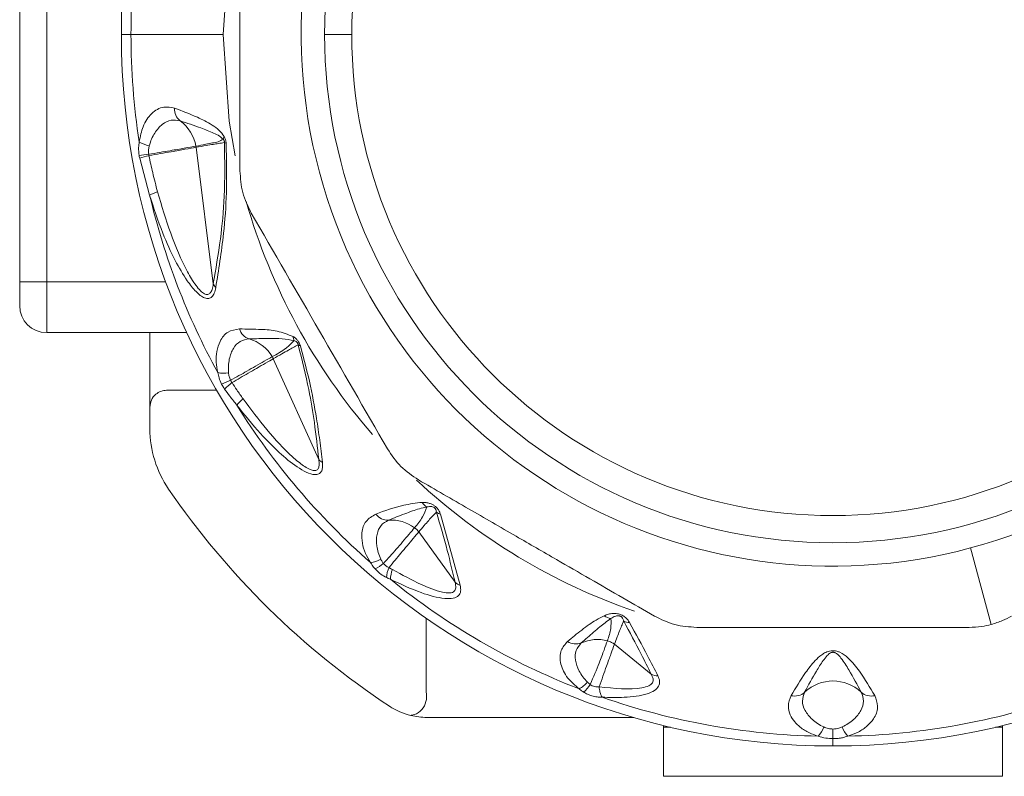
# Model space of a CAD drawing. Header units: millimetres. Extents: x -447 to 1924, y -61 to 422.
# Tile 20 of 62: x 90 to 119, y 378 to 401. Entities that reach past the tile are written whole.
import ezdxf

# ---------------------------------------------------------------- set-up
doc = ezdxf.new("R2010")
doc.units = ezdxf.units.MM

# ---------------------------------------------------------------- blocks, each defined once
blk = doc.blocks.new('Drawing View1')
at = {"color": 7, "linetype": 'Continuous', "lineweight": 18}
for p, q in [((294.221, -16.035), (294.221, -1.435)), ((295.021, -16.035), (295.021, -1.435)), ((297.221, -8.735), (297.506, -8.735)), ((300.221, -8.735), (297.506, -8.735)), ((304.021, -8.735), (303.221, -8.735)), ((299.428, -12.064), (299.934, -16.098)), ((298.055, -13.473), (297.762, -12.386)), ((294.221, -16.735), (294.221, -16.035)), ((294.221, -16.035), (295.021, -16.035)), ((295.021, -17.535), (295.021, -16.035)), ((295.021, -16.035), (298.531, -16.035)), ((295.021, -17.535), (299.154, -17.535)), ((298.064, -17.535), (298.064, -19.726)), ((301.705, -18.305), (303.049, -21.28)), ((298.899, -19.235), (300.034, -19.235)), ((298.064, -20.369), (298.064, -19.739)), ((306.641, -22.895), (307.221, -24.991)), ((305.997, -23.416), (307.068, -24.904)), ((322.282, -23.891), (322.887, -26.15)), ((306.221, -25.969), (306.221, -28.057)), ((311.772, -26.733), (312.855, -27.612)), ((306.221, -28.057), (306.221, -28.058)), ((312.331, -28.892), (306.234, -28.892)), ((313.221, -29.181), (313.221, -29.131)), ((313.221, -30.631), (313.221, -29.181)), ((313.221, -29.181), (313.43, -29.181)), ((318.221, -29.235), (318.221, -29.519)), ((323.012, -29.181), (323.221, -29.181)), ((323.221, -29.131), (323.221, -29.181)), ((323.221, -29.181), (323.221, -30.631)), ((318.221, -29.735), (318.221, -29.519)), ((323.221, -30.631), (313.221, -30.631))]:
    blk.add_line(p, q, dxfattribs=at)
at = {"color": 7, "linetype": 'Continuous', "lineweight": 18, "flags": 128}
for points in [[(300.553, -5.295), (300.404, -6.173), (300.221, -8.735)], [(300.221, -8.735), (300.404, -11.297), (300.581, -12.317)]]:
    blk.add_lwpolyline(points, dxfattribs=at)
at = {"color": 7, "linetype": 'Continuous', "lineweight": 18}
for centre, radius, start, end in [((318.221, -8.735), 21, 270, 180), ((318.221, -8.735), 15.69, 285, 105), ((318.221, -8.735), 15.69, 105, 285), ((318.221, -8.735), 15, 0, 180), ((318.221, -8.735), 14.2, 0, 180), ((318.221, -8.735), 20.715, 171.2076, 180), ((318.221, -8.735), 21, 180, 270), ((318.221, -8.735), 20.715, 180, 188.7924), ((318.221, -8.735), 15, 180, 0), ((318.221, -8.735), 14.2, 180, 0), ((299.24, -10.932), 0.452, 177.0824, 231.0736), ((298.261, -12.237), 1.179, 10.1165, 53.9079), ((298.169, -11.266), 0.761, 236.5758, 260.5903), ((300.499, -11.87), 0.274, 152.8552, 171.1806), ((298.905, -12.13), 0.527, 7.1471, 10.9644), ((300.376, -11.709), 0.241, 242.5119, 255.0672), ((297.334, -7.494), 4.825, 274.8986, 278.2754), ((298.697, -15.234), 2.997, 102.7357, 108.1829), ((298.967, -15.446), 2.173, 108.1662, 114.8225), ((318.221, -8.735), 20.715, 193.2231, 208.7924), ((318.221, -8.735), 18, 195.8753, 220.9986), ((300.27, -15.941), 0.371, 204.9775, 225.1315), ((295.021, -16.735), 0.8, 180, 270), ((301.136, -17.292), 0.452, 197.0824, 251.0736), ((300.664, -18.85), 1.177, 31.0277, 73.9434), ((302.632, -17.629), 0.344, 183.5806, 204.3894), ((302.558, -17.69), 0.238, 239.937, 256.7519), ((300.244, -17.972), 0.761, 256.5756, 280.5902), ((299.344, -16.738), 2.461, 289.8898, 296.5422), ((301.393, -20.279), 1.559, 125.5588, 136.1413), ((301.731, -20.599), 1.441, 129.5516, 139.9201), ((318.221, -8.735), 20.715, 211.8676, 228.7924), ((301.221, -20.369), 3.157, 180, 214.3869), ((303.334, -21.03), 0.379, 221.0953, 241.7317), ((318.221, -8.735), 18, 226.9592, 251.0059), ((318.221, -8.735), 23.757, 214.3869, 236.5672), ((306.45, -22.327), 0.413, 211.8044, 238.5199), ((305.093, -22.619), 0.452, 217.0824, 271.0736), ((306.749, -22.539), 0.372, 231.6841, 253.0823), ((305.184, -24.235), 1.168, 53.8038, 94.0521), ((304.487, -23.564), 0.761, 276.5757, 300.5903), ((304.218, -23.507), 1.116, 296.1355, 311.2401), ((305.842, -24.805), 0.796, 155.0575, 177.1112), ((305.966, -24.84), 0.805, 157.352, 178.2718), ((318.221, -8.735), 20.715, 230.9198, 248.7924), ((307.349, -24.588), 0.423, 228.3487, 252.4435), ((311.723, -25.549), 0.427, 233.4449, 262.7909), ((312.235, -25.678), 0.417, 243.1273, 267.8975), ((310.633, -26.272), 0.452, 237.0824, 291.0736), ((311.27, -27.754), 1.162, 75.3904, 114.1143), ((310.387, -27.367), 0.761, 296.5758, 320.5903), ((313.066, -27.222), 0.444, 241.635, 268.6537), ((318.221, -29.033), 1.216, 46.5845, 133.4155), ((350.772, -28.058), 44.551, 180, 180.3881), ((310.271, -27.431), 0.925, 309.5889, 328.2249), ((317.089, -27.81), 0.452, 257.0824, 311.0736), ((319.353, -27.81), 0.452, 228.9264, 282.9176), ((318.221, -8.735), 20.715, 250.7909, 268.7924), ((318.221, -8.735), 20.715, 271.2076, 289.209), ((306.235, -26.89), 2.002, 236.5672, 246.684), ((306.233, -26.896), 1.996, 246.6784, 256.3363), ((306.234, -26.889), 2.003, 256.3399, 269.9905), ((317.232, -28.922), 0.761, 316.5756, 340.5902), ((319.21, -28.922), 0.761, 199.4098, 223.4244)]:
    blk.add_arc(centre, radius, start, end, dxfattribs=at)
for points, knots in [([(300.721, -12.754), (300.721, -11.415), (300.721, -8.735), (300.721, -6.056), (300.721, -4.716)], [0, 0, 0, 0, 0.499933, 1, 1, 1, 1]), ([(297.749, -11.901), (297.781, -11.745), (297.851, -11.395), (298.114, -11.032), (298.443, -10.839), (298.681, -10.887), (298.789, -10.909)], [0, 0, 0, 0, 0.210078, 0.472065, 0.762912, 1, 1, 1, 1]), ([(298.789, -10.909), (299.014, -10.992), (299.383, -11.128), (299.824, -11.355), (300.095, -11.531), (300.208, -11.681), (300.255, -11.744)], [0, 0, 0, 0, 0.4565545, 0.748856, 0.8946267, 1, 1, 1, 1]), ([(298.044, -12.017), (298.066, -11.949), (298.109, -11.811), (298.236, -11.583), (298.426, -11.368), (298.687, -11.236), (298.866, -11.268), (298.956, -11.283)], [0, 0, 0, 0, 0.117161, 0.239899, 0.491313, 0.74564, 1, 1, 1, 1]), ([(298.956, -11.283), (299.162, -11.35), (299.497, -11.459), (299.88, -11.616), (300.098, -11.713), (300.192, -11.795), (300.228, -11.828)], [0, 0, 0, 0, 0.470738, 0.766879, 0.908603, 1, 1, 1, 1]), ([(297.746, -12.302), (297.738, -12.224), (297.723, -12.083), (297.741, -11.958), (297.749, -11.901)], [0, 0, 0, 0, 0.5520112, 1, 1, 1, 1]), ([(300.228, -11.828), (300.178, -11.854), (300.077, -11.907), (299.899, -11.937), (299.682, -11.982), (299.519, -12.012), (299.422, -12.029)], [0, 0, 0, 0, 0.201655, 0.404918, 0.64705, 1, 1, 1, 1]), ([(300.228, -11.828), (300.234, -11.834), (300.244, -11.847), (300.255, -11.869), (300.261, -11.889), (300.264, -11.906), (300.264, -11.917), (300.264, -11.923)], [0, 0, 0, 0, 0.312066, 0.577689, 0.709478, 0.846396, 1, 1, 1, 1]), ([(300.255, -11.744), (300.271, -11.776), (300.292, -11.82), (300.309, -11.891), (300.312, -11.924), (300.314, -11.942)], [0, 0, 0, 0, 0.527893, 0.7496455, 1, 1, 1, 1]), ([(298.029, -12.269), (298.025, -12.221), (298.019, -12.133), (298.036, -12.053), (298.044, -12.017)], [0, 0, 0, 0, 0.543645, 1, 1, 1, 1]), ([(299.422, -12.029), (299.321, -12.047), (299.141, -12.08), (298.647, -12.166), (298.248, -12.233), (298.029, -12.269)], [0, 0, 0, 0, 0.361519, 0.649049, 1, 1, 1, 1]), ([(299.428, -12.064), (299.33, -12.081), (299.155, -12.112), (298.667, -12.198), (298.263, -12.27), (298.036, -12.311)], [0, 0, 0, 0, 0.351286, 0.635427, 1, 1, 1, 1]), ([(300.264, -11.923), (300.204, -11.932), (300.093, -11.949), (299.914, -11.98), (299.695, -12.017), (299.527, -12.047), (299.428, -12.064)], [0, 0, 0, 0, 0.215335, 0.398234, 0.642077, 1, 1, 1, 1]), ([(300.264, -11.923), (300.272, -12.462), (300.287, -13.479), (300.147, -14.858), (300.008, -15.664), (299.934, -16.098)], [0, 0, 0, 0, 0.3425593, 0.6462348, 1, 1, 1, 1]), ([(300.314, -11.942), (300.324, -12.437), (300.345, -13.379), (300.231, -14.813), (300.091, -15.684), (300.008, -16.204)], [0, 0, 0, 0, 0.308412, 0.587789, 1, 1, 1, 1]), ([(297.762, -12.386), (297.758, -12.371), (297.752, -12.343), (297.748, -12.314), (297.746, -12.302)], [0, 0, 0, 0, 0.560051, 1, 1, 1, 1]), ([(298.036, -12.311), (298.034, -12.303), (298.031, -12.289), (298.029, -12.275), (298.029, -12.269)], [0, 0, 0, 0, 0.560002, 1, 1, 1, 1]), ([(298.29, -13.381), (298.24, -13.192), (298.147, -12.837), (298.072, -12.478), (298.036, -12.311)], [0, 0, 0, 0, 0.534048, 1, 1, 1, 1]), ([(300.008, -16.204), (299.995, -16.262), (299.971, -16.371), (299.901, -16.485), (299.802, -16.539), (299.64, -16.513), (299.411, -16.329), (299.112, -15.945), (298.776, -15.362), (298.393, -14.516), (298.178, -13.853), (298.055, -13.473)], [0, 0, 0, 0, 0.053488, 0.101165, 0.145724, 0.192526, 0.283011, 0.383772, 0.541991, 0.738283, 1, 1, 1, 1]), ([(299.934, -16.098), (299.925, -16.154), (299.907, -16.257), (299.853, -16.369), (299.773, -16.42), (299.668, -16.395), (299.548, -16.299), (299.372, -16.087), (298.836, -15.187), (298.538, -14.202), (298.29, -13.381)], [0, 0, 0, 0, 0.051327, 0.09442, 0.134349, 0.174419, 0.220939, 0.27713, 0.398157, 1, 1, 1, 1]), ([(305.075, -20.966), (304.406, -19.806), (303.066, -17.486), (301.726, -15.165), (301.056, -14.004)], [0, 0, 0, 0, 0.499632, 1, 1, 1, 1]), ([(300.067, -18.712), (300.048, -18.608), (300.006, -18.383), (300.031, -18.065), (300.135, -17.744), (300.352, -17.482), (300.586, -17.444), (300.704, -17.424)], [0, 0, 0, 0, 0.137707, 0.297654, 0.485766, 0.740451, 1, 1, 1, 1]), ([(300.704, -17.424), (300.92, -17.428), (301.284, -17.434), (301.801, -17.463), (302.129, -17.589), (302.289, -17.65)], [0, 0, 0, 0, 0.427707, 0.722359, 1, 1, 1, 1]), ([(300.384, -18.72), (300.38, -18.649), (300.374, -18.504), (300.415, -18.246), (300.52, -17.979), (300.72, -17.766), (300.9, -17.735), (300.989, -17.719)], [0, 0, 0, 0, 0.117122, 0.23984, 0.491204, 0.745529, 1, 1, 1, 1]), ([(300.989, -17.719), (301.184, -17.714), (301.511, -17.706), (301.946, -17.701), (302.199, -17.748), (302.319, -17.771)], [0, 0, 0, 0, 0.4373839, 0.7346037, 1, 1, 1, 1]), ([(302.289, -17.65), (302.315, -17.667), (302.361, -17.698), (302.417, -17.757), (302.455, -17.811), (302.484, -17.863), (302.496, -17.901), (302.503, -17.921)], [0, 0, 0, 0, 0.303841, 0.543349, 0.671179, 0.821746, 1, 1, 1, 1]), ([(302.319, -17.771), (302.243, -17.847), (302.054, -18.036), (301.815, -18.166), (301.672, -18.243)], [0, 0, 0, 0, 0.404874, 1, 1, 1, 1]), ([(302.439, -17.896), (302.389, -17.921), (302.292, -17.971), (302.134, -18.061), (301.939, -18.171), (301.79, -18.256), (301.705, -18.305)], [0, 0, 0, 0, 0.199401, 0.389589, 0.65075, 1, 1, 1, 1]), ([(302.319, -17.771), (302.333, -17.776), (302.358, -17.785), (302.389, -17.807), (302.409, -17.828), (302.421, -17.844), (302.43, -17.861), (302.436, -17.878), (302.438, -17.89), (302.439, -17.896)], [0, 0, 0, 0, 0.3366965, 0.5652326, 0.6587129, 0.7523062, 0.8216938, 0.9026669, 1, 1, 1, 1]), ([(302.439, -17.896), (302.552, -18.343), (302.754, -19.144), (302.936, -20.26), (303.009, -20.919), (303.049, -21.28)], [0, 0, 0, 0, 0.364986, 0.653176, 1, 1, 1, 1]), ([(302.503, -17.921), (302.598, -18.276), (302.797, -19.024), (302.963, -19.936), (303.082, -20.725), (303.13, -21.147), (303.155, -21.364)], [0, 0, 0, 0, 0.283427, 0.598157, 0.79281, 1, 1, 1, 1]), ([(301.672, -18.243), (301.604, -18.283), (301.482, -18.354), (301.204, -18.513), (300.879, -18.7), (300.611, -18.847), (300.443, -18.939)], [0, 0, 0, 0, 0.294643, 0.521096, 0.701932, 1, 1, 1, 1]), ([(301.672, -18.243), (301.679, -18.254), (301.691, -18.274), (301.701, -18.296), (301.705, -18.305)], [0, 0, 0, 0, 0.559976, 1, 1, 1, 1]), ([(301.705, -18.305), (301.637, -18.345), (301.515, -18.414), (301.239, -18.574), (300.915, -18.761), (300.651, -18.915), (300.487, -19.011)], [0, 0, 0, 0, 0.294538, 0.521008, 0.701872, 1, 1, 1, 1]), ([(300.181, -19.051), (300.153, -18.991), (300.101, -18.876), (300.078, -18.764), (300.067, -18.712)], [0, 0, 0, 0, 0.530896, 1, 1, 1, 1]), ([(300.443, -18.939), (300.428, -18.901), (300.398, -18.827), (300.388, -18.755), (300.384, -18.72)], [0, 0, 0, 0, 0.5231365, 1, 1, 1, 1]), ([(300.27, -19.199), (300.252, -19.172), (300.219, -19.125), (300.193, -19.074), (300.181, -19.051)], [0, 0, 0, 0, 0.560194, 1, 1, 1, 1]), ([(300.487, -19.011), (300.478, -18.998), (300.461, -18.975), (300.449, -18.95), (300.443, -18.939)], [0, 0, 0, 0, 0.560007, 1, 1, 1, 1]), ([(300.813, -19.488), (300.752, -19.401), (300.641, -19.244), (300.534, -19.083), (300.487, -19.011)], [0, 0, 0, 0, 0.554562, 1, 1, 1, 1]), ([(298.064, -19.739), (298.073, -19.666), (298.09, -19.52), (298.223, -19.356), (298.386, -19.256), (298.501, -19.241), (298.558, -19.234)], [0, 0, 0, 0, 0.2793328, 0.5588645, 0.7793628, 1, 1, 1, 1]), ([(298.558, -19.234), (298.621, -19.234), (298.734, -19.235), (298.848, -19.235), (298.899, -19.235)], [0, 0, 0, 0, 0.5485612, 1, 1, 1, 1]), ([(300.628, -19.672), (300.56, -19.586), (300.437, -19.431), (300.321, -19.27), (300.27, -19.199)], [0, 0, 0, 0, 0.555292, 1, 1, 1, 1]), ([(303.155, -21.364), (303.158, -21.418), (303.164, -21.521), (303.13, -21.641), (303.053, -21.716), (302.834, -21.747), (302.393, -21.512), (301.856, -21.065), (301.25, -20.453), (300.857, -19.959), (300.628, -19.672)], [0, 0, 0, 0, 0.054232, 0.103303, 0.150337, 0.200897, 0.369635, 0.542742, 0.734318, 1, 1, 1, 1]), ([(303.049, -21.28), (303.055, -21.331), (303.066, -21.425), (303.046, -21.538), (302.986, -21.604), (302.883, -21.608), (302.748, -21.558), (302.54, -21.431), (301.829, -20.837), (301.276, -20.103), (300.813, -19.488)], [0, 0, 0, 0, 0.051613, 0.09536, 0.137319, 0.180165, 0.228028, 0.285272, 0.402314, 1, 1, 1, 1]), ([(312.952, -25.9), (312.642, -25.721), (312.013, -25.358), (311.047, -24.801), (309.996, -24.194), (308.801, -23.504), (307.433, -22.714), (306.482, -22.165), (305.99, -21.881)], [0, 0, 0, 0, 0.135419, 0.274991, 0.415244, 0.585607, 0.785782, 1, 1, 1, 1]), ([(304.732, -22.891), (304.996, -22.791), (305.414, -22.631), (305.914, -22.568), (306.099, -22.544)], [0, 0, 0, 0, 0.629625, 1, 1, 1, 1]), ([(306.099, -22.544), (306.137, -22.545), (306.205, -22.547), (306.309, -22.569), (306.398, -22.605), (306.48, -22.655), (306.553, -22.724), (306.61, -22.81), (306.63, -22.866), (306.641, -22.895)], [0, 0, 0, 0, 0.202674, 0.363901, 0.493169, 0.594446, 0.716905, 0.852714, 1, 1, 1, 1]), ([(304.574, -24.32), (304.521, -24.229), (304.405, -24.034), (304.32, -23.73), (304.306, -23.397), (304.416, -23.072), (304.624, -22.953), (304.732, -22.891)], [0, 0, 0, 0, 0.136663, 0.294577, 0.479617, 0.72985, 1, 1, 1, 1]), ([(305.101, -23.071), (305.262, -23.006), (305.499, -22.911), (305.804, -22.801), (306.018, -22.73), (306.161, -22.696), (306.234, -22.679)], [0, 0, 0, 0, 0.429633, 0.636413, 0.813229, 1, 1, 1, 1]), ([(306.234, -22.679), (306.198, -22.78), (306.118, -22.999), (305.959, -23.19), (305.873, -23.293)], [0, 0, 0, 0, 0.460533, 1, 1, 1, 1]), ([(306.519, -22.831), (306.48, -22.87), (306.402, -22.949), (306.283, -23.085), (306.147, -23.241), (306.05, -23.354), (305.997, -23.416)], [0, 0, 0, 0, 0.213459, 0.429379, 0.690191, 1, 1, 1, 1]), ([(306.234, -22.679), (306.26, -22.674), (306.304, -22.665), (306.37, -22.667), (306.422, -22.681), (306.458, -22.703), (306.476, -22.719), (306.491, -22.737), (306.504, -22.76), (306.515, -22.794), (306.517, -22.816), (306.519, -22.831)], [0, 0, 0, 0, 0.274116, 0.463194, 0.592982, 0.653123, 0.685144, 0.720858, 0.783468, 0.856593, 1, 1, 1, 1]), ([(306.519, -22.831), (306.631, -23.215), (306.839, -23.927), (306.995, -24.596), (307.068, -24.904)], [0, 0, 0, 0, 0.53826, 1, 1, 1, 1]), ([(304.874, -24.219), (304.847, -24.153), (304.792, -24.019), (304.742, -23.763), (304.75, -23.476), (304.865, -23.207), (305.022, -23.116), (305.101, -23.071)], [0, 0, 0, 0, 0.117118, 0.239833, 0.491188, 0.745502, 1, 1, 1, 1]), ([(305.873, -23.293), (305.825, -23.352), (305.739, -23.456), (305.538, -23.692), (305.297, -23.975), (305.086, -24.203), (304.954, -24.346)], [0, 0, 0, 0, 0.287161, 0.511571, 0.692984, 1, 1, 1, 1]), ([(305.997, -23.416), (305.949, -23.473), (305.863, -23.575), (305.669, -23.807), (305.435, -24.087), (305.242, -24.322), (305.121, -24.469)], [0, 0, 0, 0, 0.28629, 0.510661, 0.69222, 1, 1, 1, 1]), ([(305.873, -23.293), (305.899, -23.313), (305.946, -23.35), (305.982, -23.396), (305.997, -23.416)], [0, 0, 0, 0, 0.559847, 1, 1, 1, 1]), ([(304.71, -24.509), (304.68, -24.473), (304.628, -24.411), (304.59, -24.346), (304.574, -24.32)], [0, 0, 0, 0, 0.579744, 1, 1, 1, 1]), ([(304.954, -24.346), (304.936, -24.322), (304.906, -24.28), (304.884, -24.237), (304.874, -24.219)], [0, 0, 0, 0, 0.574767, 1, 1, 1, 1]), ([(305.121, -24.469), (305.086, -24.454), (305.022, -24.425), (304.975, -24.371), (304.954, -24.346)], [0, 0, 0, 0, 0.5416872, 1, 1, 1, 1]), ([(305.047, -24.765), (304.989, -24.733), (304.899, -24.684), (304.785, -24.589), (304.735, -24.536), (304.71, -24.509)], [0, 0, 0, 0, 0.4821932, 0.7402634, 1, 1, 1, 1]), ([(305.224, -24.53), (305.205, -24.519), (305.17, -24.499), (305.136, -24.478), (305.121, -24.469)], [0, 0, 0, 0, 0.557314, 1, 1, 1, 1]), ([(307.068, -24.904), (307.082, -24.961), (307.101, -25.043), (307.08, -25.127), (307.046, -25.173), (306.99, -25.205), (306.88, -25.225), (306.579, -25.182), (305.996, -24.951), (305.505, -24.683), (305.224, -24.53)], [0, 0, 0, 0, 0.088148, 0.127362, 0.165638, 0.20809, 0.253003, 0.357761, 0.633199, 1, 1, 1, 1]), ([(305.162, -24.815), (305.141, -24.806), (305.102, -24.79), (305.064, -24.773), (305.047, -24.765)], [0, 0, 0, 0, 0.5583762, 1, 1, 1, 1]), ([(307.221, -24.991), (307.231, -25.053), (307.25, -25.174), (307.179, -25.31), (307.013, -25.385), (306.648, -25.387), (306.003, -25.21), (305.464, -24.957), (305.162, -24.815)], [0, 0, 0, 0, 0.0942, 0.182499, 0.278775, 0.389657, 0.657979, 1, 1, 1, 1]), ([(311.469, -25.892), (311.511, -25.875), (311.587, -25.844), (311.718, -25.82), (311.849, -25.823), (311.977, -25.86), (312.083, -25.923), (312.164, -26.004), (312.2, -26.063), (312.22, -26.095)], [0, 0, 0, 0, 0.195281, 0.351729, 0.494735, 0.605844, 0.71819, 0.84666, 1, 1, 1, 1]), ([(310.388, -26.651), (310.525, -26.537), (310.73, -26.366), (311.016, -26.158), (311.23, -26.014), (311.387, -25.934), (311.469, -25.892)], [0, 0, 0, 0, 0.420929, 0.628617, 0.808166, 1, 1, 1, 1]), ([(310.795, -26.693), (310.916, -26.585), (311.096, -26.424), (311.33, -26.227), (311.498, -26.092), (311.612, -26.013), (311.67, -25.973)], [0, 0, 0, 0, 0.425602, 0.634107, 0.812726, 1, 1, 1, 1]), ([(311.67, -25.973), (311.673, -26.071), (311.68, -26.285), (311.605, -26.508), (311.563, -26.63)], [0, 0, 0, 0, 0.4557088, 1, 1, 1, 1]), ([(311.67, -25.973), (311.71, -25.945), (311.761, -25.91), (311.854, -25.891), (311.902, -25.892), (311.938, -25.903), (311.959, -25.912), (311.977, -25.924), (312.004, -25.95), (312.03, -25.993), (312.041, -26.029), (312.047, -26.05)], [0, 0, 0, 0, 0.3889974, 0.4912743, 0.5782214, 0.607166, 0.63573, 0.6660148, 0.7004174, 0.8248318, 1, 1, 1, 1]), ([(312.047, -26.05), (312.025, -26.097), (311.982, -26.191), (311.919, -26.348), (311.849, -26.528), (311.799, -26.661), (311.772, -26.733)], [0, 0, 0, 0, 0.21465, 0.427263, 0.688154, 1, 1, 1, 1]), ([(312.047, -26.05), (312.222, -26.377), (312.505, -26.905), (312.759, -27.417), (312.855, -27.612)], [0, 0, 0, 0, 0.619883, 1, 1, 1, 1]), ([(312.22, -26.095), (312.401, -26.424), (312.693, -26.955), (312.956, -27.469), (313.056, -27.665)], [0, 0, 0, 0, 0.620107, 1, 1, 1, 1]), ([(322.887, -26.15), (323.003, -26.114), (323.214, -26.049), (323.404, -25.947), (323.49, -25.9)], [0, 0, 0, 0, 0.54545, 1, 1, 1, 1]), ([(322.24, -26.235), (321.883, -26.235), (321.156, -26.235), (320.041, -26.235), (318.827, -26.235), (317.447, -26.235), (315.868, -26.235), (314.77, -26.235), (314.202, -26.235)], [0, 0, 0, 0, 0.135414, 0.274984, 0.415234, 0.58558, 0.78576, 1, 1, 1, 1]), ([(322.24, -26.235), (322.364, -26.231), (322.581, -26.223), (322.796, -26.172), (322.887, -26.15)], [0, 0, 0, 0, 0.573868, 1, 1, 1, 1]), ([(310.727, -28.047), (310.608, -27.943), (310.341, -27.708), (310.157, -27.3), (310.153, -26.918), (310.315, -26.734), (310.388, -26.651)], [0, 0, 0, 0, 0.2091723, 0.4692564, 0.7606952, 1, 1, 1, 1]), ([(310.975, -27.85), (310.927, -27.797), (310.829, -27.69), (310.695, -27.466), (310.604, -27.194), (310.62, -26.902), (310.737, -26.763), (310.795, -26.693)], [0, 0, 0, 0, 0.117159, 0.239896, 0.491308, 0.745636, 1, 1, 1, 1]), ([(311.563, -26.63), (311.535, -26.711), (311.479, -26.868), (311.316, -27.312), (311.151, -27.7), (311.057, -27.918)], [0, 0, 0, 0, 0.321949, 0.6179, 1, 1, 1, 1]), ([(311.563, -26.63), (311.606, -26.643), (311.681, -26.666), (311.744, -26.712), (311.772, -26.733)], [0, 0, 0, 0, 0.559728, 1, 1, 1, 1]), ([(311.772, -26.733), (311.741, -26.818), (311.684, -26.973), (311.527, -27.405), (311.397, -27.776), (311.322, -27.988)], [0, 0, 0, 0, 0.342164, 0.623264, 1, 1, 1, 1]), ([(319.454, -28.25), (319.312, -28.008), (319.088, -27.628), (318.75, -27.197), (318.503, -26.997), (318.342, -26.937), (318.252, -26.921), (318.129, -26.925), (318.002, -26.971), (317.844, -27.069), (317.635, -27.268), (317.327, -27.671), (317.122, -28.021), (316.988, -28.25)], [0, 0, 0, 0, 0.25126, 0.396042, 0.462455, 0.47993, 0.495701, 0.509284, 0.540179, 0.56984, 0.63555, 0.761953, 1, 1, 1, 1]), ([(319.057, -28.15), (318.938, -27.928), (318.752, -27.581), (318.511, -27.207), (318.377, -27.04), (318.294, -26.987), (318.265, -26.975), (318.24, -26.97), (318.218, -26.968), (318.181, -26.972), (318.14, -26.991), (318.093, -27.023), (318.017, -27.098), (317.891, -27.264), (317.67, -27.619), (317.498, -27.939), (317.385, -28.15)], [0, 0, 0, 0, 0.264351, 0.412633, 0.474696, 0.48507, 0.49331, 0.496676, 0.499653, 0.505093, 0.516526, 0.530686, 0.554354, 0.619061, 0.749435, 1, 1, 1, 1]), ([(311.057, -27.918), (311.041, -27.906), (311.012, -27.884), (310.986, -27.86), (310.975, -27.85)], [0, 0, 0, 0, 0.555851, 1, 1, 1, 1]), ([(312.855, -27.612), (312.879, -27.66), (312.925, -27.753), (312.903, -27.878), (312.786, -27.971), (312.312, -28.091), (311.771, -28.035), (311.322, -27.988)], [0, 0, 0, 0, 0.097572, 0.186101, 0.286324, 0.407959, 1, 1, 1, 1]), ([(313.056, -27.665), (313.078, -27.72), (313.121, -27.827), (313.089, -27.978), (312.96, -28.108), (312.637, -28.245), (312.095, -28.313), (311.626, -28.302), (311.405, -28.297)], [0, 0, 0, 0, 0.103652, 0.20385, 0.314185, 0.440662, 0.737374, 1, 1, 1, 1]), ([(310.861, -28.144), (310.834, -28.127), (310.787, -28.096), (310.746, -28.062), (310.727, -28.047)], [0, 0, 0, 0, 0.55931, 1, 1, 1, 1]), ([(311.405, -28.297), (311.357, -28.296), (311.262, -28.295), (311.114, -28.26), (310.976, -28.209), (310.9, -28.166), (310.861, -28.144)], [0, 0, 0, 0, 0.273675, 0.544486, 0.766897, 1, 1, 1, 1]), ([(311.322, -27.988), (311.3, -27.991), (311.256, -27.996), (311.184, -27.984), (311.116, -27.958), (311.077, -27.932), (311.057, -27.918)], [0, 0, 0, 0, 0.255573, 0.503234, 0.749597, 1, 1, 1, 1]), ([(311.405, -28.297), (311.382, -28.249), (311.34, -28.163), (311.327, -28.042), (311.322, -27.988)], [0, 0, 0, 0, 0.5592992, 1, 1, 1, 1]), ([(317.385, -28.15), (317.354, -28.236), (317.292, -28.407), (317.377, -28.687), (317.555, -28.911), (317.758, -29.075), (317.887, -29.143), (317.949, -29.175)], [0, 0, 0, 0, 0.254556, 0.508885, 0.760231, 0.882933, 1, 1, 1, 1]), ([(318.493, -29.175), (318.555, -29.142), (318.684, -29.075), (318.887, -28.911), (319.065, -28.686), (319.15, -28.406), (319.088, -28.236), (319.057, -28.15)], [0, 0, 0, 0, 0.11715, 0.23987, 0.49125, 0.745581, 1, 1, 1, 1]), ([(306.222, -28.359), (306.2, -28.447), (306.157, -28.623), (305.974, -28.773), (305.837, -28.819), (305.779, -28.83), (305.765, -28.833), (305.762, -28.834), (305.761, -28.835), (305.761, -28.835), (305.761, -28.835), (305.761, -28.835), (305.761, -28.835), (305.761, -28.836)], [0, 0, 0, 0, 0.374407, 0.748448, 0.936997, 0.984248, 0.996054, 0.997707, 0.999002, 0.999255, 0.999502, 0.999746, 1, 1, 1, 1]), ([(316.988, -28.25), (316.947, -28.352), (316.874, -28.538), (316.941, -28.804), (317.073, -29.013), (317.261, -29.193), (317.49, -29.344), (317.695, -29.415), (317.784, -29.445)], [0, 0, 0, 0, 0.237372, 0.431825, 0.589432, 0.718601, 0.877817, 1, 1, 1, 1]), ([(318.658, -29.445), (318.764, -29.407), (318.99, -29.327), (319.258, -29.135), (319.478, -28.875), (319.578, -28.562), (319.494, -28.351), (319.454, -28.25)], [0, 0, 0, 0, 0.147122, 0.312406, 0.50794, 0.764712, 1, 1, 1, 1]), ([(317.949, -29.175), (317.992, -29.192), (318.076, -29.226), (318.173, -29.232), (318.221, -29.235)], [0, 0, 0, 0, 0.511372, 1, 1, 1, 1]), ([(318.221, -29.235), (318.253, -29.234), (318.312, -29.231), (318.404, -29.21), (318.46, -29.188), (318.493, -29.175)], [0, 0, 0, 0, 0.325553, 0.611247, 1, 1, 1, 1]), ([(317.784, -29.445), (317.859, -29.468), (317.994, -29.51), (318.15, -29.516), (318.221, -29.519)], [0, 0, 0, 0, 0.54913, 1, 1, 1, 1]), ([(318.221, -29.519), (318.273, -29.517), (318.369, -29.514), (318.519, -29.49), (318.607, -29.462), (318.658, -29.445)], [0, 0, 0, 0, 0.3329763, 0.6197469, 1, 1, 1, 1])]:
    blk.add_open_spline(points, degree=3, knots=knots, dxfattribs=at)
for points in [[(300.721, -12.754), (300.736, -12.974), (300.765, -13.412), (300.959, -13.807), (301.056, -14.004)], [(305.075, -20.966), (305.198, -21.148), (305.442, -21.514), (305.808, -21.758), (305.99, -21.881)], [(312.952, -25.9), (313.149, -25.997), (313.544, -26.191), (313.982, -26.22), (314.202, -26.235)]]:
    blk.add_open_spline(points, degree=3, dxfattribs=at)

msp = doc.modelspace()

# ---------------------------------------------------------------- block references
at = {"color": 7, "linetype": 'Continuous', "lineweight": 18}
msp.add_blockref('Drawing View1', (-204.512, 408.877), dxfattribs=at)

doc.saveas('drawing.dxf')
